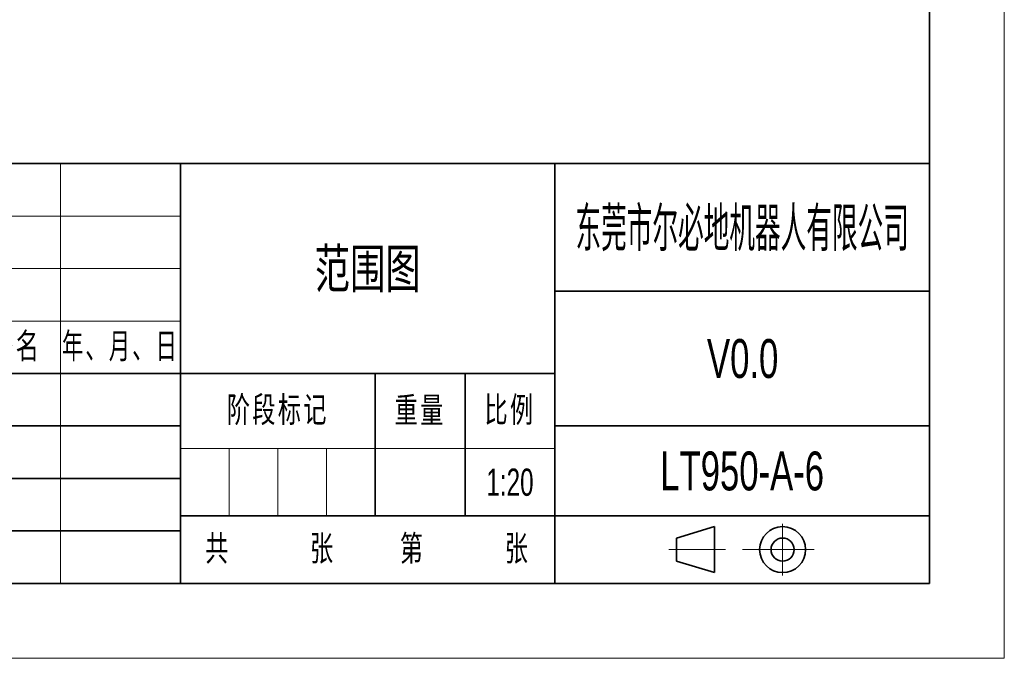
# Model space of a CAD drawing. Header units: millimetres. Extents: x 3881 to 9821, y -2100 to 2100.
# Tile 14 of 27: x 7192 to 9821, y -2100 to -396. Entities that reach past the tile are written whole.
import ezdxf
from ezdxf.enums import TextEntityAlignment as Align

# ---------------------------------------------------------------- set-up
doc = ezdxf.new("R2010")
doc.units = ezdxf.units.MM
doc.linetypes.add('点画线', pattern=[18, 12, -2, 2, -2])
doc.layers.get('0').update_dxf_attribs({"lineweight": 35})
for name, color, linetype, lineweight in [('中心线层', 1, '点画线', 18), ('尺寸线层', 3, 'Continuous', 18), ('粗实线层', 7, 'Continuous', 35), ('细实线层', 7, 'Continuous', 18)]:
    doc.layers.add(name, color=color, linetype=linetype, lineweight=lineweight)
doc.styles.add('标准', font='FSGB2312.ttf', dxfattribs={"width": 0.667})

# ---------------------------------------------------------------- blocks, each defined once
blk = doc.blocks.new('*X21')
at = {"layer": '粗实线层'}
for p, q in [((138.5, -95), (138.5, 95)), ((-138.5, -95), (138.5, -95))]:
    blk.add_line(p, q, dxfattribs=at)
at = {"layer": '细实线层'}
for p, q in [((148.5, -105), (148.5, 105)), ((-148.5, -105), (148.5, -105))]:
    blk.add_line(p, q, dxfattribs=at)
blk = doc.blocks.new('*X22')
for p, q in [((-33.77, 6.04), (-28.68, 7.57)), ((-28.68, 1.43), (-28.68, 7.57)), ((-33.77, 2.96), (-33.77, 6.04)), ((-33.77, 2.96), (-28.68, 1.43))]:
    blk.add_line(p, q)
for radius in [3.07, 1.54]:
    blk.add_circle((-19.6, 4.5), radius)
at = {"layer": '中心线层'}
for p, q in [((-19.6, 1.04), (-19.6, 7.96)), ((-27.21, 4.5), (-34.79, 4.5)), ((-16.53, 4.5), (-24.97, 4.5)), ((-23.82, 4.5), (-15.37, 4.5))]:
    blk.add_line(p, q, dxfattribs=at)
at = {"layer": '粗实线层'}
for p, q in [((0, 56), (-180, 56)), ((-100, 56), (-100, 0)), ((-50, 56), (-50, 0)), ((0, 0), (0, 56)), ((0, 39), (-50, 39)), ((-50, 28), (-180, 28)), ((-74, 28), (-74, 9)), ((-62, 28), (-62, 9)), ((-100, 21), (-180, 21)), ((0, 21), (-50, 21)), ((-100, 14), (-180, 14)), ((0, 9), (-100, 9)), ((-100, 7), (-180, 7)), ((0, 0), (-180, 0))]:
    blk.add_line(p, q, dxfattribs=at)
at = {"layer": '细实线层'}
for p, q in [((-116, 56), (-116, 0)), ((-100, 49), (-180, 49)), ((-100, 42), (-180, 42)), ((-100, 35), (-180, 35)), ((-50, 18), (-100, 18)), ((-93.5, 18), (-93.5, 9)), ((-87, 18), (-87, 9)), ((-80.5, 18), (-80.5, 9))]:
    blk.add_line(p, q, dxfattribs=at)
at = {"layer": '尺寸线层', "attachment_point": 5, "line_spacing_factor": 1.15057, "style": '标准'}
for s, insert, char_height, width in [('\\T1.1;签名', (-122, 31.5), 3.403, 22), ('\\T1.1;{\\W0.612634;年、月、日}', (-108, 31.5), 3.4028, 30), ('\\T1.1;阶段标记', (-87, 23), 3.403, 50), ('\\T1.1;重量', (-68, 23), 3.403, 22), ('\\T1.1;比例', (-56, 23), 3.403, 22), ('\\T1.1;共', (-95, 4.5), 3.403, 8), ('\\T1.1;张', (-81, 4.5), 3.403, 8), ('\\T1.1;第', (-69, 4.5), 3.403, 8), ('\\T1.1;张', (-55, 4.5), 3.403, 8)]:
    blk.add_mtext(s, dxfattribs=dict(at, insert=insert, char_height=char_height, width=width))
at = {"layer": '尺寸线层', "style": '标准'}
for tag, height, width, p in [('标记C', 3.63, 0.664996, (-175, 52.5)), ('处数C', 3.63, 0.664996, (-165, 52.5)), ('分区C', 3.63, 0.667, (-152, 52.5)), ('更改文件号C', 3.63, 0.498314, (-136, 52.5)), ('更改签名C', 3.63, 0.447537, (-122, 52.5)), ('更改日期C', 3.63, 0.610278, (-108, 52.5)), ('单位名称', 5.19, 0.667, (-25, 47.5)), ('标记B', 3.63, 0.664996, (-175, 45.5)), ('处数B', 3.63, 0.664996, (-165, 45.5)), ('分区B', 3.63, 0.667, (-152, 45.5)), ('更改文件号B', 3.63, 0.498314, (-136, 45.5)), ('更改签名B', 3.63, 0.447537, (-122, 45.5)), ('更改日期B', 3.63, 0.610278, (-108, 45.5)), ('图纸名称', 5.19, 0.667, (-75, 42)), ('标记A', 3.63, 0.664996, (-175, 38.5)), ('处数A', 3.63, 0.664996, (-165, 38.5)), ('分区A', 3.63, 0.667, (-152, 38.5)), ('更改文件号A', 3.63, 0.498314, (-136, 38.5)), ('更改签名A', 3.63, 0.447537, (-122, 38.5)), ('更改日期A', 3.63, 0.610278, (-108, 38.5)), ('材料名称', 5.19, 0.667, (-24.93, 30)), ('设计', 3.63, 0.667, (-162, 24.5)), ('设计日期', 3.63, 0.667, (-148, 24.5)), ('标准化', 3.63, 0.667, (-122, 24.5)), ('标准化日期', 3.63, 0.554163, (-108, 24.5)), ('图纸编号', 5.19, 0.667, (-25, 15)), ('阶段标记S', 3.63, 0.223769, (-96.75, 13.5)), ('阶段标记A', 3.63, 0.223769, (-90.25, 13.5)), ('阶段标记B', 3.63, 0.223769, (-83.75, 13.5)), ('阶段标记C', 3.63, 0.223769, (-77.25, 13.5)), ('重量', 3.63, 0.667, (-68, 13.5)), ('图纸比例', 3.63, 0.510551, (-56, 13.5)), ('审核', 3.63, 0.667, (-162, 10.5)), ('审核日期', 3.63, 0.667, (-148, 10.5)), ('页数', 3.63, 0.667, (-88, 4.5)), ('页码', 3.63, 0.667, (-62, 4.5)), ('工艺', 3.63, 0.667, (-162, 3.5)), ('工艺日期', 3.63, 0.667, (-148, 3.5)), ('批准', 3.63, 0.667, (-122, 3.5)), ('批准日期', 3.63, 0.667, (-108, 3.5))]:
    blk.add_attdef(tag, text='', height=height, dxfattribs=dict(at, width=width)).set_placement(p, align=Align.MIDDLE_CENTER)

msp = doc.modelspace()

# ---------------------------------------------------------------- block references
at = {"layer": '粗实线层', "xscale": 20, "yscale": 20, "zscale": 20}
msp.add_blockref('*X21', (6851.201, 0), dxfattribs=at)
at = {"layer": '粗实线层'}
ref = msp.add_blockref('*X22', (9621.201, -1900), dxfattribs=dict(at, xscale=20, yscale=20, zscale=20))
ref.add_attrib('单位名称', '东莞市尔必地机器人有限公司', dxfattribs={"layer": '尺寸线层', "height": 103.81184, "style": '标准', "width": 0.483671}).set_placement((9121.201, -950), align=Align.MIDDLE_CENTER)
ref.add_attrib('图纸名称', '范围图', dxfattribs={"layer": '尺寸线层', "height": 103.8118, "style": '标准', "width": 0.667}).set_placement((8121.201, -1060), align=Align.MIDDLE_CENTER)
ref.add_attrib('图纸编号', 'LT950-A-6', dxfattribs={"layer": '尺寸线层', "height": 103.8118, "style": '标准', "width": 0.667}).set_placement((9121.201, -1600), align=Align.MIDDLE_CENTER)
ref.add_attrib('材料名称', 'V0.0', dxfattribs={"layer": '尺寸线层', "height": 103.8118, "style": '标准', "width": 0.667}).set_placement((9122.502, -1300), align=Align.MIDDLE_CENTER)
ref.add_attrib('图纸比例', '1:20', dxfattribs={"layer": '尺寸线层', "height": 72.6683, "style": '标准', "width": 0.667}).set_placement((8501.201, -1630), align=Align.MIDDLE_CENTER)

doc.saveas('drawing.dxf')
